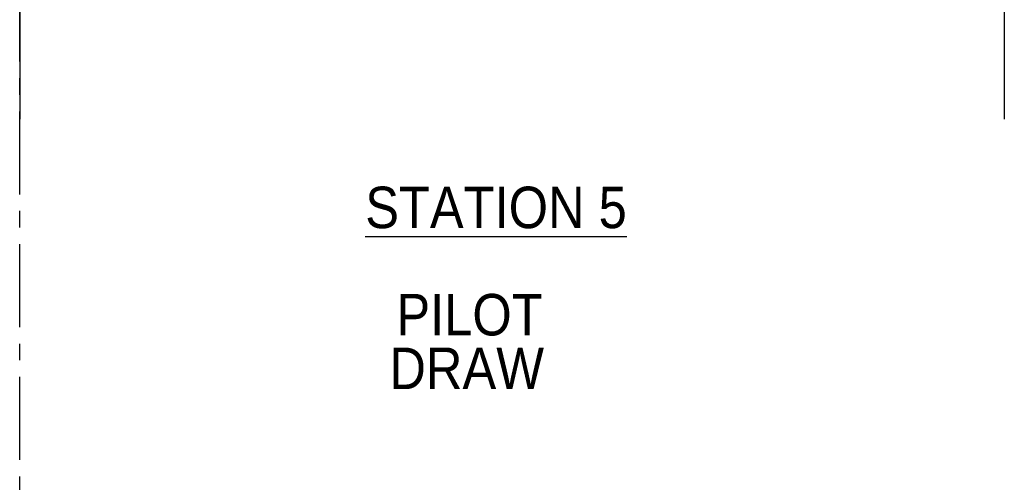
# Model space of a CAD drawing. Header units: inches. Extents: x 0.7 to 43.6, y 0.3 to 38.8.
# Tile 63 of 95: x 27.6 to 33.5, y 21.1 to 23.9. Entities that reach past the tile are written whole.
import ezdxf

# ---------------------------------------------------------------- set-up
doc = ezdxf.new("R2010")
doc.units = ezdxf.units.IN
doc.header["$MEASUREMENT"] = 0
doc.linetypes.add('CENTERX2', pattern=[0.8, 0.5, -0.1, 0.1, -0.1])
doc.styles.add('SLDTEXTSTYLE0', font='GOTHIC.TTF', dxfattribs={"width": 0.913})

msp = doc.modelspace()

# ---------------------------------------------------------------- linework, layer by layer
for p, q in [((27.602959, 32.602839), (27.602959, 23.309277)), ((33.540459, 32.602839), (33.540459, 23.309277))]:
    msp.add_line(p, q)
at = {"color": 7, "linetype": 'CENTERX2'}
msp.add_line((27.602959, 20.456229), (27.602959, 27.706229), dxfattribs=at)

# ---------------------------------------------------------------- texts
at = {"char_height": 0.25, "attachment_point": 2, "style": 'SLDTEXTSTYLE0'}
for s, insert in [('\\LSTATION 5', (30.475383, 22.902798)), ('PILOT', (30.315487, 22.256271)), ('DRAW', (30.298473, 21.933007))]:
    msp.add_mtext(s, dxfattribs=dict(at, insert=insert))

doc.saveas('drawing.dxf')
